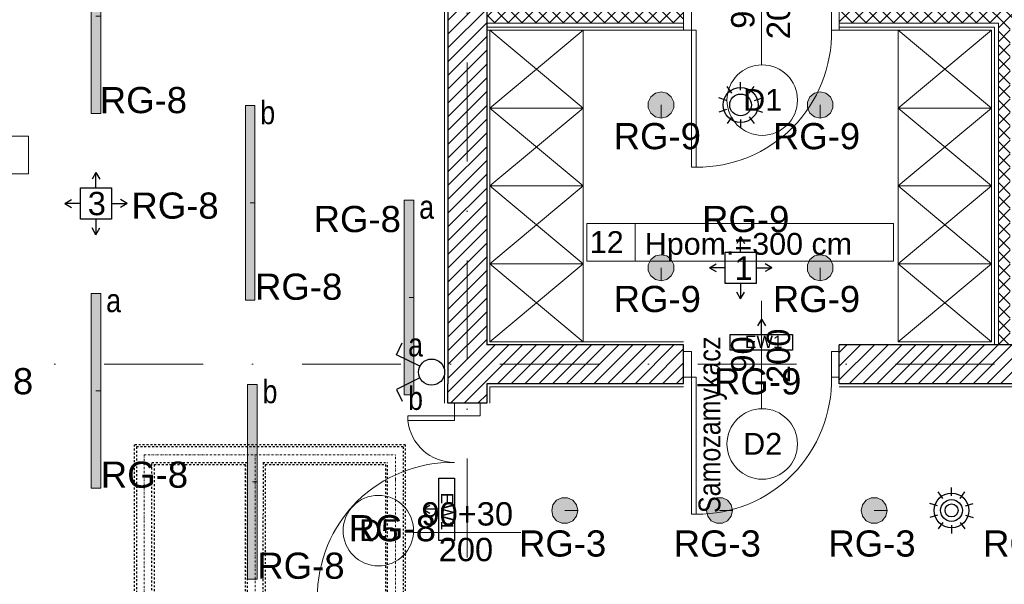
# Model space of a CAD drawing. Header units: metres. Extents: x -29 to 15534, y -4326 to 1447.
# Tile 28 of 48: x 11089 to 11721, y -1518 to -1156. Entities that reach past the tile are written whole.
import ezdxf
from ezdxf.enums import TextEntityAlignment as Align

# ---------------------------------------------------------------- set-up
doc = ezdxf.new("R2010")
doc.units = ezdxf.units.M
doc.header["$MEASUREMENT"] = 0
for name, pattern in [('8', [0.5, 0.25, -0.25]), ('DASHDOT', [25.4, 12.7, -6.35, 0, -6.35]), ('DOT', [6.35, 0, -6.35])]:
    doc.linetypes.add(name, pattern=pattern)
doc.layers.get('0').update_dxf_attribs({"color": 8})
for name, color, linetype, lineweight in [('#elektryczne', 7, 'Continuous', 20), ('A_DRZWI', 8, 'Continuous', 5), ('A_HACZE', 8, 'Continuous', 5), ('A_OPISY', 8, 'Continuous', 18), ('A_OSIE', 8, 'Continuous', 13), ('A_OZACZENIE DRZWI', 8, 'Continuous', 13), ('A_OZNACZENIA OKIEN', 8, 'Continuous', 13), ('A_PROJEKTOWANE ŚCIANY MUROWANE NOŚNE', 8, 'Continuous', 30), ('A_SCIANY DZIALOWE GK', 8, 'Continuous', 5), ('A_STOLARKA', 8, 'Continuous', 5), ('A_TABELKI POM.', 8, 'Continuous', 20), ('A_TYNK', 8, 'Continuous', 5), ('A_WIDOK', 8, '8', 13), ('A_WYMIARY WEWNETRZNE', 8, 'Continuous', 18), ('A_WYPOSAZENIE', 8, 'Continuous', 5), ('EB_obwody', 8, 'Continuous', 13), ('EB_oprawy awaryjne', 40, 'Continuous', 30), ('EB_oświetlenie sprzęt', 1, 'Continuous', 30)]:
    doc.layers.add(name, color=color, linetype=linetype, lineweight=lineweight)
for name, color, linetype in [('A_PPOŻ', 8, 'Continuous'), ('rexp_Lum_Custom_Labels', 7, 'Continuous'), ('rexp_Lum_Labels', 7, 'Continuous'), ('rexp_Oprawy', 7, 'Continuous')]:
    doc.layers.add(name, color=color, linetype=linetype)
doc.styles.add('ARIAL', font='arial.ttf')
doc.styles.add('m1_romans', font='romans.shx', dxfattribs={"width": 0.8})
doc.styles.add('opisy okien', font='txt', dxfattribs={"height": 15})
doc.styles.get("Standard").update_dxf_attribs({"font": 'txt.shx'})

# ---------------------------------------------------------------- blocks, each defined once
blk = doc.blocks.new('A$Ced9a394d')
at = {"layer": 'A_WYPOSAZENIE'}
for p, q in [((0, 0), (60, 50)), ((0, 50), (60, 0))]:
    blk.add_line(p, q, dxfattribs=at)
blk.add_lwpolyline([(60, 50), (60, 0), (0, 0), (0, 50)], close=True, dxfattribs=at)
blk = doc.blocks.new('A$C2DA918A7')
at = {"layer": 'A_OZACZENIE DRZWI'}
blk.add_line((-34.51, 0), (34.51, 0), dxfattribs=at)
at = {"layer": 'A_OZACZENIE DRZWI', "ltscale": 0.1, "style": 'm1_romans', "width": 0.8}
blk.add_attdef('SZEROKOSC', text='', height=10, rotation=359.99999, dxfattribs=at).set_placement((0, 0), align=Align.BOTTOM_CENTER)
blk.add_attdef('WYSOKOSC', text='', height=10, rotation=359.99999, dxfattribs=at).set_placement((-0.85, -3.39), align=Align.TOP_CENTER)
blk = doc.blocks.new('A$Cc1116ad4')
at = {"layer": 'A_DRZWI', "color": 8, "ltscale": 2}
for points in [[(-9, 95), (-9, 90), (-25.5, 90), (-25.5, 95)], [(-113.5, 0), (-113.5, 3), (-25.5, 3), (-25.5, 0)], [(-9, 0), (-9, -5), (-25.5, -5), (-25.5, 0)]]:
    blk.add_lwpolyline(points, close=True, dxfattribs=at)
blk.add_arc((-27.16, 3.7), 86.32, 88.9011, 180.46377, dxfattribs=at)
blk = doc.blocks.new('A$Cb7ce7c69')
at = {"layer": 'A_DRZWI', "color": 8, "ltscale": 2}
for points in [[(8.25, 125), (8.25, 133), (-8.25, 133), (-8.25, 125)], [(-38.1, 125), (-38.1, 122), (-8.25, 122), (-8.25, 125)], [(-96.25, 5), (-96.25, 8), (-8.25, 8), (-8.25, 5)], [(8.25, 5), (8.25, -3), (-8.25, -3), (-8.25, 5)]]:
    blk.add_lwpolyline(points, close=True, dxfattribs=at)
for centre, radius, start, end in [((-8.25, 125), 30, 185.73919, 269.99996), ((-9.91, 8.7), 86.32, 88.9011, 180.46377)]:
    blk.add_arc(centre, radius, start, end, dxfattribs=at)
at = {"layer": 'A_OZACZENIE DRZWI', "color": 8, "ltscale": 0.1}
ref = blk.add_blockref('A$C2DA918A7', (0, 50), dxfattribs=at)
ref.add_attrib('WYSOKOSC', '200', dxfattribs={"ltscale": 0.1, "height": 15, "rotation": 359.99999, "style": 'ARIAL'}).set_placement((-0.85, 46.61), align=Align.TOP_CENTER)
ref.add_attrib('SZEROKOSC', '90+30', dxfattribs={"ltscale": 0.1, "height": 15, "rotation": 359.99999, "style": 'ARIAL'}).set_placement((0, 50), align=Align.BOTTOM_CENTER)
blk = doc.blocks.new('A$C661f4cf6')
at = {"color": 8, "linetype": 'DASHDOT'}
for p, q in [((-1373.8, -1120), (-1373.8, 600)), ((-473.8, 600), (-473.8, -1280)), ((240, -1280, 1), (240, 0, 1)), ((-1373.8, -1120), (-1373.8, -1280)), ((240, -1280, 1), (-1373.8, -1280))]:
    blk.add_line(p, q, dxfattribs=at)
at = {"layer": 'A_STOLARKA', "color": 8, "linetype": '8', "lineweight": 25, "ltscale": 50}
for p, q in [((-1437.8, -1344), (-1437.8, 600)), ((-1423.8, -1330), (-1423.8, 600)), ((-1323.8, 600), (-1323.8, -1230)), ((-1309.8, -1216), (-1309.8, 600)), ((-537.8, -1216, 0.5), (-537.8, 600)), ((-523.8, -1230), (-522.8, 600)), ((-424.8, 600), (-423.8, -1230)), ((-409.8, -1216, 0.6), (-409.8, 600)), ((176, -1216, 1), (176, -160, 1)), ((190, -160, 1), (190, -1230, 1)), ((290, -1330, 1), (290, -160, 1)), ((304, -1344, 1), (304, -160, 1)), ((-1323.8, -1230), (-1323.8, -1230)), ((-523.8, -1230, 0.5), (-1323.8, -1230)), ((-1309.8, -1216), (-1309.8, -1216)), ((-537.8, -1216, 0.5), (-1309.8, -1216)), ((190, -1230, 1), (-423.8, -1230, 0.6)), ((176, -1216, 1), (-409.8, -1216, 0.6)), ((176, -1216, 1), (176, -1216, 1)), ((-1437.8, -1344), (304, -1344, 1)), ((-1423.8, -1330), (290, -1330, 1))]:
    blk.add_line(p, q, dxfattribs=at)
blk = doc.blocks.new('podkład')
at = {"layer": 'A_HACZE'}
h = blk.add_hatch(dxfattribs=at)
h.set_pattern_fill('ANSI31', color=8, scale=50, angle=180, style=0)
h.set_pattern_definition([(225, (14464.78, -9e-13), (4.419417, -4.419417), [])])
h.paths.add_polyline_path([(12190.31, -866.21), (12186.65, -841.47), (11094.83, -1003.08), (11098.49, -1027.81), (11363.8, -989.28), (11363.8, -1402.2), (11388.8, -1402.2), (11388.8, -1389.7), (11515.29, -1389.7), (11515.29, -1364.7), (11388.8, -1364.7), (11388.8, -985.58), (12048.79, -887.15), (12048.79, -986.06), (12048.79, -1364.66), (11922.29, -1364.61), (11922.29, -1389.79), (12180.03, -1389.7), (12180.03, -1364.7), (12073.79, -1364.66), (12073.79, -1139.7), (12311.54, -1139.7), (12311.54, -1364.7), (12280.03, -1364.7), (12280.03, -1389.7), (12339.3, -1389.7), (12339.3, -1364.7), (12323.54, -1364.7), (12323.54, -1139.7), (12561.3, -1139.7), (12561.3, -1364.7), (12439.3, -1364.7), (12439.3, -1389.7), (12586.3, -1389.7), (12586.3, -1144.53), (12586.3, -1062.7), (12561.3, -1062.7), (12561.3, -1114.7), (12073.79, -1114.7), (12073.79, -983.83), (12073.79, -883.45)])
h = blk.add_hatch(dxfattribs=at)
h.set_pattern_fill('ANSI37', color=8, scale=50, angle=90)
h.set_pattern_definition([(135, (14469.78, -9e-13), (-4.419417, -4.419417), []), (225, (14469.78, -9e-13), (4.419417, -4.419417), [])])
h.paths.add_polyline_path([(11736.29, -933.76), (11706.29, -938.24), (11706.29, -1150.7), (11615.29, -1150.7), (11615.29, -1158.2), (11717.54, -1158.2), (11717.54, -1364.7), (11725.04, -1364.7), (11725.04, -1158.2), (11822.29, -1158.2), (11822.29, -1150.7), (11736.29, -1150.7)])
h.paths.add_polyline_path([(11398.79, -984.1), (11388.79, -985.58), (11388.79, -1158.2), (11515.29, -1158.2), (11515.29, -1150.7), (11398.79, -1150.7)])
h.paths.add_polyline_path([(12048.8, -887.15), (12038.79, -888.65), (12038.79, -1150.7), (11922.29, -1150.7), (11922.29, -1158.2), (12048.8, -1158.2)])
h = blk.add_hatch(dxfattribs=at)
h.set_pattern_fill('ANSI31', color=8, scale=50, angle=180, style=0)
h.set_pattern_definition([(225, (14469.78, -9e-13), (4.419417, -4.419417), [])])
h.paths.add_polyline_path([(11822.29, -1364.7), (11615.29, -1364.69), (11615.29, -1389.7), (11822.29, -1389.7)])
at = {"layer": 'A_OSIE', "color": 8, "linetype": 'DASHDOT', "ltscale": 5}
for p, q in [((11376.3, -675.15), (11376.3, -2335.96)), ((14256.99, -1377.2), (10108.73, -1377.2))]:
    blk.add_line(p, q, dxfattribs=at)
at = {"layer": 'A_PROJEKTOWANE ŚCIANY MUROWANE NOŚNE', "color": 8}
for p, q in [((11388.8, -985.58), (11388.8, -1364.7)), ((11363.8, -989.28), (11363.8, -1389.7)), ((11363.8, -1263.16), (11363.8, -1389.7)), ((11515.29, -1364.7), (11388.8, -1364.7)), ((11515.29, -1364.7), (11388.8, -1364.7)), ((11515.29, -1389.7), (11515.29, -1364.7)), ((11822.29, -1364.7), (11615.29, -1364.69)), ((11615.29, -1389.7), (11615.29, -1364.69)), ((11515.29, -1389.7), (11388.8, -1389.7)), ((11822.29, -1389.7), (11615.29, -1389.7))]:
    blk.add_line(p, q, dxfattribs=at)
blk.add_lwpolyline([(11388.8, -1389.7), (11388.8, -1402.2), (11363.8, -1402.2), (11363.8, -1389.7)], dxfattribs=at)
at = {"layer": 'A_SCIANY DZIALOWE GK', "color": 8}
for p, q in [((11515.29, -1158.2), (11388.79, -1158.2)), ((11515.29, -1160.7), (11388.79, -1160.7)), ((11717.54, -1158.2), (11615.29, -1158.2)), ((11715.04, -1160.7), (11615.29, -1160.7)), ((11715.04, -1364.7), (11715.04, -1160.7)), ((11717.54, -1364.7), (11717.54, -1158.2))]:
    blk.add_line(p, q, dxfattribs=at)
at = {"layer": 'A_TYNK', "color": 8}
for p, q in [((11515.29, -1162.7), (11388.8, -1162.7)), ((11713.04, -1162.7), (11615.29, -1162.7)), ((11713.04, -1362.7), (11713.04, -1162.7)), ((11515.29, -1362.7), (11390.8, -1362.7)), ((11390.8, -1391.7), (11515.29, -1391.7)), ((11390.8, -1402.2), (11390.8, -1391.7)), ((11615.29, -1391.7), (11822.29, -1391.7))]:
    blk.add_line(p, q, dxfattribs=at)
at = {"layer": 'A_TYNK', "color": 8, "linetype": 'Continuous'}
blk.add_lwpolyline([(11098.79, -1029.79), (11361.8, -991.6), (11361.8, -1402.2)], dxfattribs=at)
at = {"layer": 'A_WYMIARY WEWNETRZNE', "color": 8, "linetype": 'Continuous'}
blk.add_line((11484.07, -1286.87), (11484.07, -1311.09), dxfattribs=at)
for points in [[(10897.59, -1254.95), (10897.59, -1230.73), (11094.57, -1230.73), (11094.57, -1254.95)], [(11453.2, -1311.09), (11453.2, -1286.87), (11650.18, -1286.87), (11650.18, -1311.09)]]:
    blk.add_lwpolyline(points, close=True, dxfattribs=at)
for centre in [(11565.78, -1207.58), (11565.78, -1428.34), (11319.19, -1483.97)]:
    blk.add_circle(centre, 22.63, dxfattribs=at)
at = {"layer": 'A_DRZWI', "color": 8, "xscale": -1, "rotation": 270}
for p in [(11520.29, -1137.2), (11520.29, -1359.95)]:
    blk.add_blockref('A$Cc1116ad4', p, dxfattribs=at)
at = {"layer": 'A_OZACZENIE DRZWI', "color": 8, "ltscale": 0.1}
ref = blk.add_blockref('A$C2DA918A7', (11565.29, -1150.14), dxfattribs=dict(at, rotation=90))
ref.add_attrib('WYSOKOSC', '200', dxfattribs={"ltscale": 0.1, "height": 15, "rotation": 89.99999, "style": 'ARIAL'}).set_placement((11568.68, -1150.99), align=Align.TOP_CENTER)
ref.add_attrib('SZEROKOSC', '90', dxfattribs={"ltscale": 0.1, "height": 15, "rotation": 89.99999, "style": 'ARIAL'}).set_placement((11565.29, -1150.14), align=Align.BOTTOM_CENTER)
ref = blk.add_blockref('A$C2DA918A7', (11565.29, -1370.89), dxfattribs=dict(at, rotation=90))
ref.add_attrib('WYSOKOSC', '200', dxfattribs={"ltscale": 0.1, "height": 15, "rotation": 89.99999, "style": 'ARIAL'}).set_placement((11568.68, -1371.74), align=Align.TOP_CENTER)
ref.add_attrib('SZEROKOSC', '90', dxfattribs={"ltscale": 0.1, "height": 15, "rotation": 89.99999, "style": 'ARIAL'}).set_placement((11565.29, -1370.89), align=Align.BOTTOM_CENTER)
at = {"layer": 'A_STOLARKA', "color": 8, "linetype": 'Continuous', "xscale": 0.1, "yscale": 0.1, "zscale": 0.1, "rotation": 180}
blk.add_blockref('A$C661f4cf6', (11192.75, -1563.2), dxfattribs=at)
at = {"layer": 'A_WIDOK', "color": 8, "linetype": 'Continuous'}
blk.add_blockref('A$Cb7ce7c69', (11376.3, -1535.2), dxfattribs=at)
at = {"layer": 'A_WYPOSAZENIE', "color": 8}
for p in [(11390.79, -1212.7), (11653.04, -1212.7), (11390.79, -1262.7), (11653.04, -1262.7), (11390.79, -1312.7), (11653.04, -1312.7), (11390.79, -1362.7), (11653.04, -1362.7)]:
    blk.add_blockref('A$Ced9a394d', p, dxfattribs=at)
at = {"layer": 'A_OZNACZENIA OKIEN', "color": 8, "lineweight": 13, "char_height": 14, "attachment_point": 8, "style": 'ARIAL'}
for s, insert in [('{\\fArial|b0|i0|c238|p34;D1}', (11566.07, -1214.48)), ('{\\fArial|b0|i0|c238|p34;Hpom.=300 cm}', (11556.93, -1311.09)), ('{\\fArial|b0|i0|c238|p34;D2}', (11566.07, -1435.23)), ('{\\fArial|b0|i0|c238|p34;D5}', (11319.48, -1490.87))]:
    blk.add_mtext(s, dxfattribs=dict(at, insert=insert))
at = {"layer": 'A_PPOŻ', "color": 8, "linetype": 'DOT', "lineweight": 80, "ltscale": 0.5, "insert": (11524.89, -1416.03), "char_height": 14, "width": 371.7713, "attachment_point": 2, "rotation": 90, "line_spacing_factor": 0.8, "style": 'opisy okien'}
blk.add_mtext('{\\fArial Narrow|b0|i0|c238|p34;Samozamykacz}', dxfattribs=at)
at = {"layer": 'A_TABELKI POM.', "color": 8, "insert": (11476.8, -1305.72), "char_height": 14, "width": 190.1196, "attachment_point": 9, "style": 'ARIAL'}
blk.add_mtext('12', dxfattribs=at)
blk = doc.blocks.new('*U204')
at = {"layer": 'EB_oświetlenie sprzęt', "linetype": 'Continuous'}
for p, q in [((-89925375.23, -54748399.37), (-89925382.76, -54748403.1)), ((-89925367.77, -54748414.43), (-89925375.23, -54748399.37)), ((-89925360.31, -54748414.43), (-89925352.85, -54748399.37)), ((-89925352.85, -54748399.37), (-89925345.32, -54748403.1))]:
    blk.add_line(p, q, dxfattribs=at)
blk.add_circle((-89925364.04, -54748421.95), 8.4, dxfattribs=at)
blk = doc.blocks.new('*U221')
at = {"layer": 'EB_oprawy awaryjne', "color": 3, "linetype": 'Continuous'}
for p, q in [((-15, 0), (-10.67, 2.5)), ((-5, 0), (-15, 0)), ((-15, 0), (-10.67, -2.5))]:
    blk.add_line(p, q, dxfattribs=at)
blk.add_lwpolyline([(5, 20), (5, -20), (-5, -20), (-5, 20), (5, 20)], dxfattribs=at)
at = {"layer": 'EB_oprawy awaryjne', "linetype": 'Continuous', "insert": (4.34, 10.64), "char_height": 8, "attachment_point": 1, "rotation": 270, "style": 'ARIAL'}
blk.add_mtext_dynamic_manual_height_columns('{\\C3;EW1}', width=397.3306, gutter_width=1, heights=[0], dxfattribs=at)
blk = doc.blocks.new('*U226')
at = {"layer": 'EB_oprawy awaryjne', "color": 3, "linetype": 'Continuous'}
for p, q in [((-15, 0), (-10.67, 2.5)), ((-15, 0), (-10.67, -2.5)), ((-5, 0), (-15, 0))]:
    blk.add_line(p, q, dxfattribs=at)
blk.add_lwpolyline([(5, 20), (5, -20), (-5, -20), (-5, 20), (5, 20)], dxfattribs=at)
at = {"layer": 'EB_oprawy awaryjne', "linetype": 'Continuous', "insert": (-4.34, -10.64), "char_height": 8, "attachment_point": 1, "rotation": 90, "style": 'ARIAL'}
blk.add_mtext_dynamic_manual_height_columns('{\\C3;EW1}', width=397.3306, gutter_width=1, heights=[0], dxfattribs=at)
blk = doc.blocks.new('rexp_lib_l_95')
at = {"layer": 'rexp_Oprawy', "linetype": 'Continuous', "lineweight": 18, "true_color": 0x7f00ff}
blk.add_hatch(color=190, dxfattribs=at).paths.add_polyline_path([(8.4, 0), (7.57, 3.64), (5.24, 6.57), (1.87, 8.19), (-1.87, 8.19), (-5.24, 6.57), (-7.57, 3.64), (-8.4, 0), (-7.57, -3.64), (-5.24, -6.57), (-1.87, -8.19), (1.87, -8.19), (5.24, -6.57), (7.57, -3.64)])
at = {"layer": 'rexp_Oprawy', "color": 190, "linetype": 'Continuous', "lineweight": 18, "true_color": 0x7f00ff}
blk.add_lwpolyline([(8.4, 0), (7.57, 3.64), (5.24, 6.57), (1.87, 8.19), (-1.87, 8.19), (-5.24, 6.57), (-7.57, 3.64), (-8.4, 0), (-7.57, -3.64), (-5.24, -6.57), (-1.87, -8.19), (1.87, -8.19), (5.24, -6.57), (7.57, -3.64)], close=True, dxfattribs=at)
at = {"layer": 'rexp_Oprawy', "color": 7, "linetype": 'Continuous', "lineweight": 18}
blk.add_lwpolyline([(8.4, 0), (7.57, 3.64), (5.24, 6.57), (1.87, 8.19), (-1.87, 8.19), (-5.24, 6.57), (-7.57, 3.64), (-8.4, 0), (-7.57, -3.64), (-5.24, -6.57), (-1.87, -8.19), (1.87, -8.19), (5.24, -6.57), (7.57, -3.64)], close=True, dxfattribs=at)
blk.add_lwpolyline([(0, 0), (8.4, 0)], dxfattribs=at)
at = {"layer": 'rexp_Lum_Custom_Labels', "color": 8, "linetype": 'Continuous', "lineweight": 18, "flags": 8}
blk.add_attdef('CustomLabel', (-8.4, -23.19), '', height=10, dxfattribs=at)
at = {"layer": 'rexp_Lum_Labels', "color": 8, "linetype": 'Continuous', "lineweight": 18, "flags": 8}
blk.add_attdef('Label', (10, 10), '', height=20, dxfattribs=at)
blk = doc.blocks.new('rexp_lib_l_60')
at = {"layer": 'rexp_Oprawy', "linetype": 'Continuous', "lineweight": 18, "true_color": 0x007fff}
blk.add_hatch(color=150, dxfattribs=at).paths.add_polyline_path([(-3.1, -62.5), (3.1, -62.5), (3.1, 62.5), (-3.1, 62.5)])
at = {"layer": 'rexp_Oprawy', "color": 150, "linetype": 'Continuous', "lineweight": 18, "true_color": 0x007fff}
blk.add_lwpolyline([(-3.1, -62.5), (3.1, -62.5), (3.1, 62.5), (-3.1, 62.5)], close=True, dxfattribs=at)
at = {"layer": 'rexp_Oprawy', "color": 7, "linetype": 'Continuous', "lineweight": 18}
blk.add_lwpolyline([(-3.1, -62.5), (3.1, -62.5), (3.1, 62.5), (-3.1, 62.5)], close=True, dxfattribs=at)
blk.add_lwpolyline([(0, 0), (3.1, 0)], dxfattribs=at)
blk = doc.blocks.new('czujka ruchu')
at = {"layer": 'EB_oświetlenie sprzęt', "color": 4}
for p, q in [((-89925364.04, -54748232.5), (-89925364.04, -54748227.25)), ((-89925369.6, -54748234.31), (-89925372.68, -54748230.06)), ((-89925358.49, -54748234.31), (-89925355.4, -54748230.06)), ((-89925373.03, -54748239.03), (-89925378.02, -54748237.41)), ((-89925355.06, -54748239.03), (-89925350.06, -54748237.41)), ((-89925373.03, -54748244.87), (-89925378.02, -54748246.5)), ((-89925355.06, -54748244.87), (-89925350.06, -54748246.5)), ((-89925369.6, -54748249.6), (-89925372.68, -54748253.84)), ((-89925364.04, -54748251.4), (-89925364.04, -54748256.65)), ((-89925358.49, -54748249.6), (-89925355.4, -54748253.84))]:
    blk.add_line(p, q, dxfattribs=at)
for radius in [11.2, 7, 4.17]:
    blk.add_circle((-89925364.04, -54748241.95), radius, dxfattribs=at)
blk = doc.blocks.new('aw 53t5325235')
at = {"layer": 'EB_oprawy awaryjne', "linetype": 'Continuous'}
for p, q in [((-89934394.43, -54747675.98), (-89934396.93, -54747680.31)), ((-89934394.43, -54747685.98), (-89934394.43, -54747675.98)), ((-89934394.43, -54747675.98), (-89934391.93, -54747680.31)), ((-89934414.43, -54747695.98), (-89934410.1, -54747693.48)), ((-89934404.43, -54747695.98), (-89934414.43, -54747695.98)), ((-89934414.43, -54747695.98), (-89934410.1, -54747698.48)), ((-89934384.43, -54747695.98), (-89934374.43, -54747695.98)), ((-89934374.43, -54747695.98), (-89934378.76, -54747693.48)), ((-89934374.43, -54747695.98), (-89934378.76, -54747698.48)), ((-89934394.43, -54747705.98), (-89934394.43, -54747715.98)), ((-89934394.43, -54747715.98), (-89934396.93, -54747711.65)), ((-89934394.43, -54747715.98), (-89934391.93, -54747711.65))]:
    blk.add_line(p, q, dxfattribs=at)
blk.add_lwpolyline([(-89934404.43, -54747685.98), (-89934384.43, -54747685.98), (-89934384.43, -54747705.98), (-89934404.43, -54747705.98), (-89934404.43, -54747685.98)], dxfattribs=at)
at = {"layer": 'EB_oprawy awaryjne', "linetype": 'Continuous', "insert": (-89934399.73, -54747688.47), "char_height": 15, "attachment_point": 1, "style": 'ARIAL'}
blk.add_mtext_dynamic_manual_height_columns('3', width=397.3306, gutter_width=1, heights=[0], dxfattribs=at)
blk = doc.blocks.new('awaryjn 554523')
at = {"layer": 'EB_oprawy awaryjne', "linetype": 'Continuous'}
for p, q in [((-89934498.04, -54747673.9), (-89934500.54, -54747678.23)), ((-89934498.04, -54747683.9), (-89934498.04, -54747673.9)), ((-89934498.04, -54747673.9), (-89934495.54, -54747678.23)), ((-89934518.04, -54747693.9), (-89934513.71, -54747691.4)), ((-89934478.04, -54747693.9), (-89934482.37, -54747691.4)), ((-89934508.04, -54747693.9), (-89934518.04, -54747693.9)), ((-89934518.04, -54747693.9), (-89934513.71, -54747696.4)), ((-89934488.04, -54747693.9), (-89934478.04, -54747693.9)), ((-89934478.04, -54747693.9), (-89934482.37, -54747696.4)), ((-89934498.04, -54747703.9), (-89934498.04, -54747713.9)), ((-89934498.04, -54747713.9), (-89934500.54, -54747709.57)), ((-89934498.04, -54747713.9), (-89934495.54, -54747709.57))]:
    blk.add_line(p, q, dxfattribs=at)
blk.add_lwpolyline([(-89934508.04, -54747683.9), (-89934488.04, -54747683.9), (-89934488.04, -54747703.9), (-89934508.04, -54747703.9), (-89934508.04, -54747683.9)], dxfattribs=at)
at = {"layer": 'EB_oprawy awaryjne', "linetype": 'Continuous', "insert": (-89934501.96, -54747686.65), "char_height": 15, "attachment_point": 1, "style": 'ARIAL'}
blk.add_mtext_dynamic_manual_height_columns('1', width=397.3306, gutter_width=1, heights=[0], dxfattribs=at)
blk = doc.blocks.new('czujka obecności')
at = {"layer": 'EB_oświetlenie sprzęt'}
for p, q in [((-89925466.34, -54748214.54), (-89925466.34, -54748209.29)), ((-89925471.89, -54748216.34), (-89925474.98, -54748212.1)), ((-89925460.78, -54748216.34), (-89925457.7, -54748212.1)), ((-89925475.32, -54748221.07), (-89925480.32, -54748219.44)), ((-89925457.35, -54748221.07), (-89925452.36, -54748219.44)), ((-89925475.32, -54748226.91), (-89925480.32, -54748228.53)), ((-89925457.35, -54748226.91), (-89925452.36, -54748228.53)), ((-89925471.89, -54748231.63), (-89925474.98, -54748235.88)), ((-89925466.34, -54748233.43), (-89925466.34, -54748238.68)), ((-89925460.78, -54748231.63), (-89925457.7, -54748235.88))]:
    blk.add_line(p, q, dxfattribs=at)
for radius in [11.2, 7]:
    blk.add_circle((-89925466.34, -54748223.99), radius, dxfattribs=at)

msp = doc.modelspace()

# ---------------------------------------------------------------- block references
at = {"layer": '#elektryczne', "color": 8, "linetype": 'Continuous', "lineweight": 18}
msp.add_blockref('podkład', (0, 0), dxfattribs=at)
at = {"layer": 'EB_oprawy awaryjne', "linetype": 'Continuous'}
for name, p in [('aw 53t5325235', (89945532.27, 54746421.99)), ('awaryjn 554523', (89946049.95, 54746378.68)), ('*U221', (11363.05, -1470.2))]:
    msp.add_blockref(name, p, dxfattribs=at)
at = {"layer": 'EB_oprawy awaryjne', "linetype": 'Continuous', "rotation": 270}
msp.add_blockref('*U226', (11565.29, -1363.12), dxfattribs=at)
at = {"layer": 'EB_oświetlenie sprzęt', "linetype": 'Continuous'}
for name, p in [('czujka obecności', (89937018.25, 54747013.29)), ('czujka ruchu', (89937051.42, 54746770.94))]:
    msp.add_blockref(name, p, dxfattribs=at)
at = {"layer": 'EB_oświetlenie sprzęt', "linetype": 'Continuous', "rotation": 89.99999999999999}
msp.add_blockref('*U204', (-54737068.55, 89923981.84), dxfattribs=at)
at = {"layer": 'rexp_Oprawy', "color": 8, "linetype": 'Continuous', "lineweight": 18}
for p in [(11438.94, -1471.01), (11538.32, -1471.01), (11637.69, -1471.01)]:
    msp.add_blockref('rexp_lib_l_95', p, dxfattribs=at)
at = {"layer": 'rexp_Oprawy', "color": 8, "linetype": 'Continuous', "lineweight": 18, "rotation": 270}
for p in [(11500.79, -1315.22), (11603.04, -1315.22), (11500.79, -1210.7), (11603.04, -1210.7)]:
    msp.add_blockref('rexp_lib_l_95', p, dxfattribs=at)
at = {"layer": 'rexp_Oprawy', "color": 0, "linetype": 'Continuous', "lineweight": 18}
for p in [(11238.34, -1452.67), (11137.84, -1394.22), (11338.94, -1334.22), (11236.87, -1273.57, 377), (11137.84, -1153.77)]:
    msp.add_blockref('rexp_lib_l_60', p, dxfattribs=at)

# ---------------------------------------------------------------- texts
at = {"layer": 'A_OPISY', "color": 0, "lineweight": 13, "char_height": 15, "width": 16.3849, "attachment_point": 5, "style": 'opisy okien'}
for s, insert in [('{\\fArial Narrow|b0|i0|c238|p39;b}', (11248.17, -1215.67, 377)), ('{\\fArial Narrow|b0|i0|c238|p39;a}', (11350.23, -1276.32)), ('{\\fArial Narrow|b0|i0|c238|p39;a}', (11149.13, -1336.32)), ('{\\fArial Narrow|b0|i0|c238|p39;a}', (11343.11, -1364.75)), ('{\\fArial Narrow|b0|i0|c238|p39;b}', (11249.63, -1394.77)), ('{\\fArial Narrow|b0|i0|c238|p39;b}', (11343.11, -1399.09))]:
    msp.add_mtext(s, dxfattribs=dict(at, insert=insert))
at = {"layer": 'EB_obwody', "color": 5, "style": 'ARIAL'}
for s, p in [('RG-8', (11140.27, -1215.98, 377)), ('RG-9', (11470.36, -1239.12, -223)), ('RG-9', (11572.61, -1239.12, -223)), ('RG-8', (11160.6, -1283.71)), ('RG-8', (11277.62, -1292.33)), ('RG-9', (11527.17, -1292.34, -523)), ('RG-8', (11239.97, -1335.78, 377)), ('RG-9', (11470.36, -1343.65, -223)), ('RG-9', (11572.61, -1343.65, -223)), ('RG-8', (11041.44, -1396.43)), ('RG-9', (11534.86, -1396.55, -223)), ('RG-8', (11140.94, -1456.43)), ('RG-8', (11300.15, -1490.81)), ('RG-3', (11409.52, -1500.61, -223)), ('RG-3', (11508.89, -1500.61, -223)), ('RG-3', (11608.26, -1500.61, -223)), ('RG-3', (11707.64, -1500.61, -223)), ('RG-8', (11241.44, -1514.88))]:
    msp.add_text(s, height=16.8, rotation=0, dxfattribs=at).set_placement(p)

doc.saveas('drawing.dxf')
